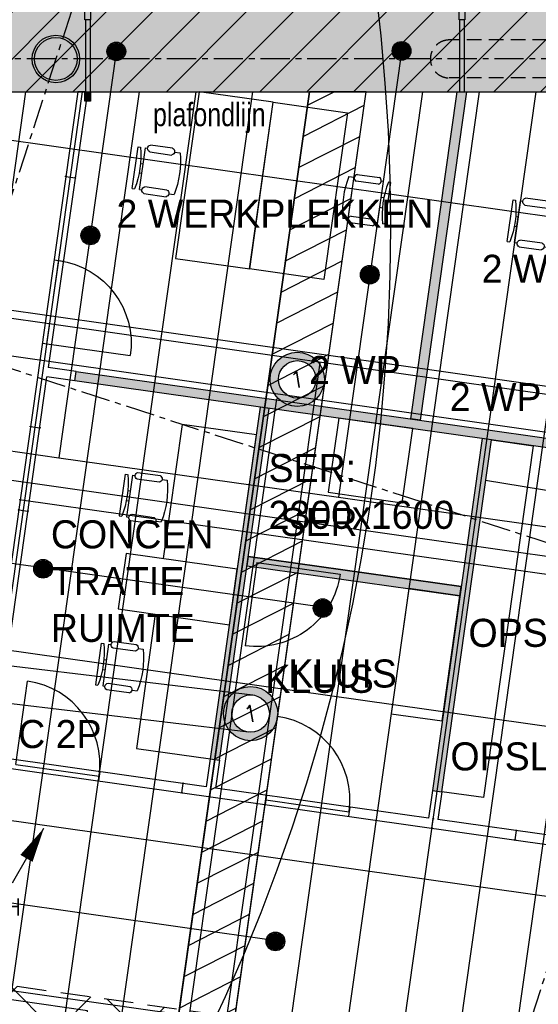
# Model space of a CAD drawing. Header units: millimetres. Extents: x -4106 to 114694, y -37499 to 54647.
# Tile 86 of 109: x 53494 to 59038, y 26336 to 36865. Entities that reach past the tile are written whole.
import ezdxf
from ezdxf.enums import TextEntityAlignment as Align

# ---------------------------------------------------------------- set-up
doc = ezdxf.new("R2010")
doc.units = ezdxf.units.MM
doc.header["$LTSCALE"] = 50
for name, pattern in [('B0301', [25, 12.5, -6.25, 0, -6.25]), ('B0702', [4.6875, 3.125, -1.5625]), ('XREF_05-werkset$0$B0702', [4.6875, 3.125, -1.5625]), ('XREF_STRAMIEN$0$B0201', [50, 31.25, -6.25, 6.25, -6.25])]:
    doc.linetypes.add(name, pattern=pattern)
for name, color, linetype in [('FOK_ BRANDSLANGHASPELS', 2, 'Continuous'), ('FOK_00_ALGEMEEN', 1, 'Continuous'), ('FOK_05---_TEKST_18', 1, 'Continuous'), ('FOK_05---_TEKST_25', 2, 'Continuous'), ('FOK_07_STRAMIEN', 13, 'B0301'), ('FOK_08---_MAATVOERING', 2, 'Continuous'), ('FOK_22_BINNENWANDEN', 2, 'Continuous'), ('FOK_22_BINNENWANDEN @ 1 VP1', 2, 'Continuous'), ('FOK_22_BINNENWANDEN @ 1 VP2', 2, 'Continuous'), ('FOK_22_BINNENWANDEN @ 1 VPModel', 2, 'Continuous'), ('FOK_82_LOS MEUBILAIR', 1, 'Continuous'), ('XREF_05-werkset$0$AI28XH2-_STAAL', 1, 'Continuous'), ('XREF_05-werkset$0$AL28XH2-_STAAL', 4, 'Continuous'), ('XREF_05-werkset$0$ALR3OR3-_OPPR30', 242, 'Continuous'), ('XREF_05-werkset$0$AT$1A---_ALGEMEEN', 7, 'Continuous'), ('XREF_05_PLAFOND$0$AA00VV4-_SOLID252', 254, 'Continuous'), ('XREF_05_PLAFOND$0$AA45----_PLAFONDAFW', 1, 'Continuous'), ('XREF_05_PLAFOND$0$AI45----_PLAFONDAFW', 2, 'Continuous'), ('XREF_05_Sprinkler installatie$0$verzonken sprinkler', 6, 'Continuous'), ('XREF_05_Sprinkler installatie$0$WL$1----', 3, 'Continuous'), ('XREF_05_Sprinkler installatie$0$WL524---', 4, 'Continuous'), ('XREF_05_Sprinkler installatie$0$WL531---', 3, 'Continuous'), ('XREF_05_Sprinkler installatie$0$WL570---_TOEVOER', 3, 'Continuous'), ('XREF_05_Sprinkler installatie$0$WL6516--', 4, 'Continuous'), ('XREF_05_Vloergoot installaties$0$EL6131--_VG', 3, 'Continuous'), ('XREF_05_Vloergoot installaties$0$EL6222--', 3, 'Continuous'), ('XREF_STRAMIEN$0$AL$7A---_STRAMIEN', 1, 'XREF_STRAMIEN$0$B0201')]:
    doc.layers.add(name, color=color, linetype=linetype)
doc.styles.add('XREF_05-werkset$0$02_100', font='ABTPR.SHX', dxfattribs={"width": 0.8, "height": 250})
doc.styles.add('XREF_05_Sprinkler installatie$0$BURO-018', font='simplex.shx', dxfattribs={"height": 180})
doc.styles.add('XREF_05_Sprinkler installatie$0$Standard', font='txt')
doc.styles.add('XREF_05_Vloergoot installaties$0$BURO-018', font='simplex.shx', dxfattribs={"height": 180})

# ---------------------------------------------------------------- blocks, each defined once
blk = doc.blocks.new('XREF_05-werkset$0$281B508F')
for radius in [254, 229]:
    blk.add_circle((0, 0), radius)
blk = doc.blocks.new('XREF_05-werkset$0$V-H-28X00A_09145B1')
at = {"layer": 'XREF_05-werkset$0$AI28XH2-_STAAL', "linetype": 'XREF_05-werkset$0$B0702'}
for p, q in [((61009, 36649), (58087, 36648)), ((61009, 36243), (58087, 36242))]:
    blk.add_line(p, q, dxfattribs=at)
blk.add_arc((58087, 36445), 203, 90, 270, dxfattribs=at)
at = {"layer": 'XREF_05-werkset$0$AL28XH2-_STAAL'}
blk.add_blockref('XREF_05-werkset$0$281B508F', (53881, 36445), dxfattribs=at)
blk = doc.blocks.new('XREF_05-werkset')
at = {"layer": 'XREF_05-werkset$0$ALR3OR3-_OPPR30', "linetype": 'XREF_05-werkset$0$B0702'}
blk.add_lwpolyline([(60436, 20099), (31231, 21828), (22997, 22270), (24807, 36095), (95374, 36095), (86393, -27328), (68974, -21675), (69214, 10716, 0.399143)], format="xyb", close=True, dxfattribs=at)
blk.add_blockref('XREF_05-werkset$0$V-H-28X00A_09145B1', (0, 0))
at = {"layer": 'XREF_05-werkset$0$AT$1A---_ALGEMEEN', "color": 7, "style": 'XREF_05-werkset$0$02_100', "width": 0.8}
blk.add_text('plafondlijn', height=250, dxfattribs=at).set_placement((54919, 35726))
blk = doc.blocks.new('XREF_STRAMIEN')
at = {"layer": 'XREF_STRAMIEN$0$AL$7A---_STRAMIEN', "ltscale": 0.2}
for p, q in [((24193.2, 42612.9), (99881.1, 18049.7)), ((99881.1, 36444.7), (4081.1, 36444.7))]:
    blk.add_line(p, q, dxfattribs=at)
for points in [[(56207.6, 43612.9), (36194.5, -18054.4)], [(64618.3, 43612.9), (43803.8, -20523.9)]]:
    blk.add_lwpolyline(points, dxfattribs=at)
blk = doc.blocks.new('XREF_05_PLAFOND')
at = {"layer": 'XREF_05_PLAFOND$0$AA00VV4-_SOLID252'}
h = blk.add_hatch(color=256, dxfattribs=at)
edge = h.paths.add_edge_path(flags=16)
edge.add_line((31231, 21828), (22997, 22270))
edge.add_line((22997, 22270), (24807, 36095))
edge.add_line((24807, 36095), (95374, 36095))
edge.add_line((95374, 36095), (86393, -27328))
edge.add_line((86393, -27328), (68974, -21675))
edge.add_line((68974, -21675), (69214, 10716))
edge.add_arc((59885, 10785), 9330, 359.5745, 446.6108)
edge.add_line((60436, 20099), (31231, 21828))
edge = h.paths.add_edge_path()
edge.add_line((31161, 20520), (31178, 20830))
edge.add_line((31178, 20830), (60378, 19101))
edge.add_arc((59885, 10785), 8330, -0.4255, 86.6075, ccw=False)
edge.add_line((68215, 10723), (67969, -22305))
edge.add_line((67969, -22305), (67940, -22396))
edge.add_line((67940, -22396), (87220, -28653))
edge.add_line((87220, -28653), (96531, 37100))
edge.add_line((96531, 37100), (23925, 37100))
edge.add_line((23925, 37100), (21807, 20927))
edge.add_line((21807, 20927), (31096, 20429))
edge.add_line((31096, 20429), (31101, 20524))
edge.add_line((31101, 20524), (31161, 20520))
at = {"layer": 'XREF_05_PLAFOND$0$AA45----_PLAFONDAFW'}
h = blk.add_hatch(dxfattribs=at)
h.set_pattern_fill('ANSI31', color=256, scale=2200, angle=342.02, style=0)
h.set_pattern_definition([(27.02, (0, 0), (-124.9329, 244.9832), [])])
h.paths.add_polyline_path([(54377, 20456), (54978, 20422), (57197, 36095), (56591, 36095)])
at = {"layer": 'XREF_05_PLAFOND$0$AI45----_PLAFONDAFW'}
h = blk.add_hatch(dxfattribs=at)
h.set_pattern_fill('_USER,_O', color=256, scale=600, angle=90, pattern_type=0)
h.set_pattern_definition([(81.94, (95233.5, 35104.6), (-594.073, 84.126), [])])
edge = h.paths.add_edge_path(flags=16)
edge.add_arc((41622, 26897), 5450, 0, 360)
h.paths.add_polyline_path([(49934, 30177), (51534, 30177), (51534, 27777), (49934, 27777)], flags=16)
edge = h.paths.add_edge_path(flags=16)
edge.add_arc((86127, 26613), 3800, 0, 360)
edge = h.paths.add_edge_path(flags=16)
edge.add_arc((74999, -10767), 5450, 0, 360)
edge = h.paths.add_edge_path()
edge.add_line((31231, 21828), (22997, 22270))
edge.add_line((22997, 22270), (24807, 36095))
edge.add_line((24807, 36095), (95374, 36095))
edge.add_line((95374, 36095), (86393, -27328))
edge.add_line((86393, -27328), (68974, -21675))
edge.add_line((68974, -21675), (69214, 10716))
edge.add_arc((59885, 10785), 9330, 359.5745, 446.6108)
edge.add_line((60436, 20099), (31231, 21828))
h = blk.add_hatch(dxfattribs=at)
h.set_pattern_fill('_USER,_O', color=256, scale=1800, pattern_type=0)
h.set_pattern_definition([(351.94, (95233.5, 35104.6), (252.378, 1782.22), [])])
edge = h.paths.add_edge_path(flags=16)
edge.add_arc((74999, -10767), 5450, 0, 360)
edge = h.paths.add_edge_path(flags=16)
edge.add_arc((41622, 26897), 5450, 0, 360)
h.paths.add_polyline_path([(49934, 30177), (51534, 30177), (51534, 27777), (49934, 27777)], flags=16)
edge = h.paths.add_edge_path(flags=16)
edge.add_arc((86127, 26613), 3800, 0, 360)
edge = h.paths.add_edge_path()
edge.add_line((31231, 21828), (22997, 22270))
edge.add_line((22997, 22270), (24807, 36095))
edge.add_line((24807, 36095), (95374, 36095))
edge.add_line((95374, 36095), (86393, -27328))
edge.add_line((86393, -27328), (68974, -21675))
edge.add_line((68974, -21675), (69214, 10716))
edge.add_arc((59885, 10785), 9330, 359.5745, 446.6108)
edge.add_line((60436, 20099), (31231, 21828))
at = {"layer": 'XREF_05_PLAFOND$0$AA45----_PLAFONDAFW'}
blk.add_lwpolyline([(54377, 20456), (54978, 20422), (57197, 36095), (56591, 36095)], close=True, dxfattribs=at)
blk = doc.blocks.new('XREF_05_Sprinkler installatie$0$SP-KOP02')
at = {"color": 0, "linetype": 'Continuous'}
for p, q in [((-0.87, -0.02), (0.02, 0.87)), ((-0.85, -0.22), (0.22, 0.85)), ((-0.84, 0.23), (-0.23, 0.84)), ((-0.79, -0.38), (0.38, 0.79)), ((-0.7, -0.52), (0.52, 0.7)), ((-0.6, -0.64), (0.64, 0.6)), ((-0.47, -0.74), (0.74, 0.47)), ((-0.32, -0.81), (0.81, 0.32)), ((-0.14, -0.86), (0.86, 0.14)), ((0.07, -0.87), (0.87, -0.07)), ((0.38, -0.79), (0.79, -0.38))]:
    blk.add_line(p, q, dxfattribs=at)
at = {"color": 0, "linetype": 'Continuous', "const_width": 0.875}
blk.add_lwpolyline([(-0.44, 0, 1), (0.44, 0, 1)], format="xyb", close=True, dxfattribs=at)
at = {"color": 0, "linetype": 'Continuous'}
for radius in [1, 0.875]:
    blk.add_circle((0, 0), radius, dxfattribs=at)
at = {"color": 0, "linetype": 'Continuous', "style": 'XREF_05_Sprinkler installatie$0$Standard', "flags": 1}
for tag, p in [('SP_MATCODE', (2, 2)), ('SP_TEMP', (2, -3)), ('SP_DOORL', (2, -5)), ('SP_KFACT', (2, -7)), ('SP_SPRHK', (2, -9)), ('SP_KLEP', (2, -11))]:
    blk.add_attdef(tag, p, '', height=1, dxfattribs=at)
blk = doc.blocks.new('XREF_05_Sprinkler installatie$0$LDV1')
at = {"color": 0, "linetype": 'Continuous'}
for p, q in [((4.5, 7.794), (6.75, 11.691)), ((0.25, 0.433), (2.5, 4.33))]:
    blk.add_line(p, q, dxfattribs=at)
blk.add_lwpolyline([(6.75, 11.691, 0, 1, 0), (5.5, 9.526, 1, 1, 0)], format="xyseb", dxfattribs=at)
blk.add_circle((0, 0), 0.5, dxfattribs=at)
at = {"color": 0, "linetype": 'Continuous', "style": 'XREF_05_Sprinkler installatie$0$BURO-018'}
blk.add_attdef('LD_TEXT1', text='', height=1.8, dxfattribs=at).set_placement((3.5, 6.062), align=Align.MIDDLE)
blk = doc.blocks.new('XREF_05_Sprinkler installatie$0$LU-PIJL7')
at = {"color": 0, "linetype": 'Continuous'}
for p, q in [((0, 0), (-15, 0)), ((-5, -1), (-5, 1)), ((-5, 1), (0, 0)), ((0, 0), (-5, -1))]:
    blk.add_line(p, q, dxfattribs=at)
blk.add_solid([(-5, 1), (-5, -1), (0, 0)], dxfattribs=at)
blk = doc.blocks.new('XREF_05_Sprinkler installatie')
at = {"layer": 'XREF_05_Sprinkler installatie$0$verzonken sprinkler'}
h = blk.add_hatch(dxfattribs=at)
h.set_pattern_fill('JIS_WOOD', color=256, scale=500, style=0)
h.set_pattern_definition([(45, (3.27, -36464.7), (-250, 250), [])])
h.paths.add_polyline_path([(24807, 36095), (95374, 36095), (86393, -27327), (68969, -21673), (69211, 10226), (69062, 12468), (68691, 13867), (68341, 14728), (67609, 16019), (67276, 16479), (66138, 17710), (64799, 18714), (64109, 19104), (63010, 19574), (61838, 19909), (60552, 20091), (59093, 20179), (23005, 22333)], flags=16)
h.paths.add_polyline_path([(24131, 36865), (96542, 37109), (87228, -28665), (68231, -22243), (68457, 9789), (68440, 11432), (68332, 12290), (67835, 13662), (67691, 14033), (66839, 15594), (65842, 16785), (63694, 18334), (62337, 18877), (59567, 19359), (56814, 19564), (22128, 21567)])
blk.add_lwpolyline([(24807, 36095), (95374, 36095), (86393, -27327), (68969, -21673), (69211, 10226), (69062, 12468), (68691, 13867), (68341, 14728), (67609, 16019), (67276, 16479), (66138, 17710), (64799, 18714), (64109, 19104), (63010, 19574), (61838, 19909), (60552, 20091), (59093, 20179), (23005, 22333)], close=True, dxfattribs=at)
at = {"layer": 'XREF_05_Sprinkler installatie$0$WL524---'}
for p, q in [((54527, 36520), (53912, 32181)), ((57577, 36520), (56902, 31758)), ((53325, 32264), (53912, 32181)), ((53912, 32181), (56902, 31758)), ((56902, 31758), (59856, 31339)), ((50751, 31431), (56726, 30585)), ((56259, 27012), (52646, 27524))]:
    blk.add_line(p, q, dxfattribs=at)
at = {"layer": 'XREF_05_Sprinkler installatie$0$WL531---'}
blk.add_line((53487, 31733), (76106, 28530), dxfattribs=at)
at = {"layer": 'XREF_05_Sprinkler installatie$0$WL$1----'}
ref = blk.add_blockref('XREF_05_Sprinkler installatie$0$LDV1', (52741, 26468), dxfattribs=dict(at, xscale=150, yscale=150, zscale=150))
ref.add_attrib('LD_TEXT1', 'BSH', dxfattribs={"layer": '0', "color": 1, "linetype": 'Continuous', "height": 180, "style": 'XREF_05_Sprinkler installatie$0$BURO-018'}).set_placement((53266, 27377), align=Align.MIDDLE)
at = {"layer": 'XREF_05_Sprinkler installatie$0$WL570---_TOEVOER', "xscale": 99.99999999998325, "yscale": 100, "zscale": 100, "rotation": 350.4989829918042}
blk.add_blockref('XREF_05_Sprinkler installatie$0$LU-PIJL7', (59954, 31691), dxfattribs=at)
at = {"layer": 'XREF_05_Sprinkler installatie$0$WL6516--', "xscale": 99.9999999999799, "yscale": 100, "zscale": 100, "rotation": 7.589429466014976}
for p in [(54527, 36526), (57576, 36531), (54249, 34558), (57237, 34138), (53744, 30993), (56733, 30573), (56228, 27009)]:
    blk.add_blockref('XREF_05_Sprinkler installatie$0$SP-KOP02', p, dxfattribs=at)
blk = doc.blocks.new('XREF_05_Vloergoot installaties$0$E00415')
at = {"linetype": 'Continuous'}
h = blk.add_hatch(color=0, dxfattribs=at)
edge = h.paths.add_edge_path()
edge.add_arc((0, 0), 2.9, 0, 360)
edge = h.paths.add_edge_path(flags=16)
edge.add_arc((0, 0), 2, 0, 360)
at = {"color": 0, "linetype": 'Continuous'}
for radius in [2.9, 2]:
    blk.add_circle((0, 0), radius, dxfattribs=at)
at = {"color": 0, "linetype": 'Continuous', "style": 'XREF_05_Vloergoot installaties$0$BURO-018'}
for tag, p in [('E_GKAST', (0, 8)), ('E_GROEP', (0, 5)), ('E_SGROEP', (4.5, 5))]:
    blk.add_attdef(tag, text='', height=1.8, dxfattribs=at).set_placement(p, align=Align.MIDDLE)
at = {"color": 0, "linetype": 'Continuous', "style": 'XREF_05_Vloergoot installaties$0$BURO-018', "flags": 1}
for tag, p in [('E_VERMCODE', (13, 5)), ('E_MATCODE', (0, 0))]:
    blk.add_attdef(tag, text='', height=1.8, dxfattribs=at).set_placement(p, align=Align.MIDDLE)
blk = doc.blocks.new('XREF_05_Vloergoot installaties')
at = {"layer": 'XREF_05_Vloergoot installaties$0$EL6131--_VG'}
for p, q in [((38426, 35803), (80280, 29852)), ((38772, 35349), (80224, 29456)), ((56701, 33196), (55151, 22295)), ((56241, 32811), (54755, 22352)), ((55987, 29643), (51517, 30179)), ((55939, 29246), (51469, 29782))]:
    blk.add_line(p, q, dxfattribs=at)
at = {"layer": 'XREF_05_Vloergoot installaties$0$EL6222--'}
ref = blk.add_blockref('XREF_05_Vloergoot installaties$0$E00415', (56461, 33019), dxfattribs=dict(at, xscale=100.000000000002, yscale=100, zscale=100, rotation=351.5354125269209))
ref.add_attrib('E_GROEP', '1', dxfattribs={"layer": '0', "color": 1, "linetype": 'Continuous', "height": 180, "rotation": 9.5113, "style": 'XREF_05_Vloergoot installaties$0$BURO-018'}).set_placement((56461, 33019), align=Align.MIDDLE)
ref = blk.add_blockref('XREF_05_Vloergoot installaties$0$E00415', (55963, 29445), dxfattribs=dict(at, xscale=100.000000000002, yscale=100, zscale=100, rotation=351.5354125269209))
ref.add_attrib('E_GROEP', '1', dxfattribs={"layer": '0', "color": 1, "linetype": 'Continuous', "height": 180, "rotation": 9.5113, "style": 'XREF_05_Vloergoot installaties$0$BURO-018'}).set_placement((55963, 29445), align=Align.MIDDLE)
blk = doc.blocks.new('WP 1600-800')
at = {"linetype": 'Continuous'}
for p, q in [((569, 1600), (595, 1600)), ((569, 1600), (569, 1150)), ((648, 1600), (675, 1600)), ((648, 1600), (648, 1150)), ((701, 1636), (940, 1636)), ((966, 1600), (1022, 1600)), ((940, 1564), (701, 1564)), ((648, 1428), (620, 1428)), ((621, 1322), (648, 1322)), ((701, 1186), (940, 1186)), ((569, 1150), (595, 1150)), ((648, 1150), (675, 1150)), ((936, 1113), (697, 1113)), ((966, 1150), (1022, 1150))]:
    blk.add_line(p, q, dxfattribs=at)
blk.add_lwpolyline([(1134, 2275), (1934, 2275), (1934, 475), (1134, 475)], close=True)
for centre, radius, start, end in [((-349, 1375), 971, 346.5803, 13.4197), ((713, 1600), 37.7, 107.2856, 252.7144), ((929, 1600), 37.7, 287.2856, 72.7144), ((78, 1375), 971, 346.5803, 13.4197), ((711, 1149), 38.2, 104.3544, 248.7073), ((926, 1150), 38.2, 284.3544, 68.7073)]:
    blk.add_arc(centre, radius, start, end, dxfattribs=at)
blk = doc.blocks.new('CONCENTRATIE 2P')
at = {"linetype": 'Continuous'}
for p, q in [((68236, 30057), (68244, 30112)), ((68196, 30032), (68162, 29796)), ((68235, 29790), (68268, 30026)), ((68682, 29994), (68690, 30049)), ((68643, 29973), (68609, 29737)), ((68681, 29727), (68714, 29963)), ((70043, 29801), (70051, 29856)), ((68180, 29664), (68184, 29690)), ((68192, 29742), (68195, 29769)), ((68638, 29679), (68192, 29742)), ((68358, 29691), (68362, 29718)), ((68467, 29703), (68463, 29676)), ((68638, 29679), (68641, 29706)), ((70003, 29776), (69969, 29540)), ((70042, 29534), (70075, 29770)), ((70450, 29717), (70416, 29481)), ((70488, 29471), (70521, 29707)), ((70489, 29738), (70497, 29793)), ((68626, 29601), (68180, 29664)), ((68626, 29601), (68630, 29627)), ((69998, 29486), (70002, 29513)), ((70444, 29423), (69998, 29486)), ((69987, 29408), (69991, 29434)), ((70433, 29344), (69987, 29408)), ((70165, 29435), (70169, 29462)), ((70274, 29447), (70270, 29419)), ((70444, 29423), (70448, 29449)), ((70433, 29344), (70437, 29371))]:
    blk.add_line(p, q, dxfattribs=at)
blk.add_lwpolyline([(69084, 30070), (67648, 30274), (67761, 31066), (71226, 30575), (71114, 29783), (69678, 29986)])
blk.add_lwpolyline([(69196, 30863), (69790, 30778), (69622, 29590), (69028, 29674), (69196, 30863)], close=True)
for centre, radius, start, end in [((68334, 29146), 971, 68.5145, 95.3539), ((68231, 30017), 38.2, 13.2269, 157.5798), ((68677, 29957), 37.7, 9.2198, 154.6486), ((68199, 29804), 38.2, 193.2269, 337.5798), ((70038, 29761), 38.2, 13.2269, 157.5798), ((70141, 28890), 971, 68.5145, 95.3539), ((68275, 28724), 971, 68.5145, 95.3539), ((68647, 29743), 37.7, 189.2198, 334.6486), ((70484, 29701), 37.7, 9.2198, 154.6486), ((70006, 29548), 38.2, 193.2269, 337.5798), ((70454, 29487), 37.7, 189.2198, 334.6486), ((70082, 28468), 971, 68.5145, 95.3539)]:
    blk.add_arc(centre, radius, start, end, dxfattribs=at)
blk = doc.blocks.new('gevelaansluiting recht')
at = {"layer": 'FOK_22_BINNENWANDEN'}
blk.add_hatch(color=256, dxfattribs=at).paths.add_polyline_path([(4, 30), (-4, -30), (-237, 3), (-229, 63)])
for points in [[(-992, 166), (-999, 116)], [(-236, 8), (-999, 116)], [(-229, 58), (-992, 166)]]:
    blk.add_lwpolyline(points, dxfattribs=at)
blk.add_lwpolyline([(4, 30), (-4, -30), (-237, 3), (-229, 63)], close=True, dxfattribs=at)
blk = doc.blocks.new('*U557')
at = {"layer": 'FOK_22_BINNENWANDEN @ 1 VP1'}
blk.add_hatch(color=256, dxfattribs=at).paths.add_polyline_path([(674, 4059), (575, 4074), (42, 311), (141, 297)])
at = {"layer": 'FOK_22_BINNENWANDEN @ 1 VP2'}
blk.add_hatch(color=256, dxfattribs=at).paths.add_polyline_path([(674, 4059), (575, 4074), (42, 311), (141, 297)])
at = {"layer": 'FOK_22_BINNENWANDEN @ 1 VPModel'}
blk.add_hatch(color=256, dxfattribs=at).paths.add_polyline_path([(674, 4059), (575, 4074), (42, 311), (141, 297)])
blk = doc.blocks.new('A$C33344D17')
at = {"layer": 'FOK_22_BINNENWANDEN'}
blk.add_lwpolyline([(674, 4059), (575, 4074), (42, 311), (141, 297)], close=True, dxfattribs=at)
for points in [[(42, 311), (0, 14)], [(141, 297), (99, 0)]]:
    blk.add_lwpolyline(points, dxfattribs=at)
blk.add_blockref('*U557', (0, 0), dxfattribs=at)
blk = doc.blocks.new('A$C46E716B0')
at = {"layer": 'FOK_00_ALGEMEEN', "color": 13}
for points in [[(0, 0), (0, 900)], [(0, 0), (900, 0)]]:
    blk.add_lwpolyline(points, dxfattribs=at)
blk.add_arc((0, 0), 900, 0, 90, dxfattribs=at)
blk = doc.blocks.new('A$C094F4788')
at = {"layer": 'Defpoints'}
blk.add_lwpolyline([(5, 19), (104, 5)], dxfattribs=at)
blk.add_point((5, 19), dxfattribs=at)
at = {"layer": 'Defpoints', "color": 5}
for p in [(5, 19), (104, 5)]:
    blk.add_point(p, dxfattribs=at)
at = {"layer": 'FOK_22_BINNENWANDEN', "color": 5}
for centre in [(5, 19), (104, 5)]:
    blk.add_circle(centre, 5, dxfattribs=at)
blk = doc.blocks.new('kast')
at = {"layer": 'FOK_82_LOS MEUBILAIR'}
blk.add_lwpolyline([(-1052, -305), (-62, -446), (1, 0), (-989, 140)], close=True, dxfattribs=at)
blk = doc.blocks.new('A$C4D8164B4')
at = {"layer": 'FOK_ BRANDSLANGHASPELS', "color": 2}
blk.add_circle((20000, 20000), 20000, dxfattribs=at)
blk = doc.blocks.new('*U550')
at = {"layer": 'FOK_22_BINNENWANDEN @ 1 VP1'}
blk.add_hatch(color=256, dxfattribs=at).paths.add_polyline_path([(55924, 31026), (58201, 30704), (58215, 30803), (55938, 31125)])
at = {"layer": 'FOK_22_BINNENWANDEN @ 1 VP2'}
blk.add_hatch(color=256, dxfattribs=at).paths.add_polyline_path([(55924, 31026), (58201, 30704), (58215, 30803), (55938, 31125)])
at = {"layer": 'FOK_22_BINNENWANDEN @ 1 VPModel'}
blk.add_hatch(color=256, dxfattribs=at).paths.add_polyline_path([(55924, 31026), (58201, 30704), (58215, 30803), (55938, 31125)])
blk = doc.blocks.new('*U551')
at = {"layer": 'FOK_22_BINNENWANDEN @ 1 VP1'}
blk.add_hatch(color=256, dxfattribs=at).paths.add_polyline_path([(54096, 33103), (60335, 32219), (60320, 32120), (54082, 33004)])
at = {"layer": 'FOK_22_BINNENWANDEN @ 1 VP2'}
blk.add_hatch(color=256, dxfattribs=at).paths.add_polyline_path([(54096, 33103), (60335, 32219), (60320, 32120), (54082, 33004)])
at = {"layer": 'FOK_22_BINNENWANDEN @ 1 VPModel'}
blk.add_hatch(color=256, dxfattribs=at).paths.add_polyline_path([(54096, 33103), (60335, 32219), (60320, 32120), (54082, 33004)])
blk = doc.blocks.new('*U554')
at = {"layer": 'FOK_22_BINNENWANDEN @ 1 VP1'}
blk.add_hatch(color=256, dxfattribs=at).paths.add_polyline_path([(57675, 32596), (58170, 36095), (58271, 36095), (57774, 32582)])
at = {"layer": 'FOK_22_BINNENWANDEN @ 1 VP2'}
blk.add_hatch(color=256, dxfattribs=at).paths.add_polyline_path([(57675, 32596), (58170, 36095), (58271, 36095), (57774, 32582)])
at = {"layer": 'FOK_22_BINNENWANDEN @ 1 VPModel'}
blk.add_hatch(color=256, dxfattribs=at).paths.add_polyline_path([(57675, 32596), (58170, 36095), (58271, 36095), (57774, 32582)])

msp = doc.modelspace()

# ---------------------------------------------------------------- hatches: boundary and pattern name
at = {"layer": 'FOK_08---_MAATVOERING'}
h = msp.add_hatch(dxfattribs=at)
h.set_pattern_fill('ANSI37', color=254, scale=200, style=0)
edge = h.paths.add_edge_path()
edge.add_line((65844.8, 24773.4), (48102.6, 27285.8))
edge.add_line((48102.6, 27285.8), (47090.4, 20137.8))
edge.add_line((47090.4, 20137.8), (60392, 19350.2))
edge.add_arc((59884.9, 10785.6), 8579.5, 54.60356, 86.61135, ccw=False)
edge.add_line((64854.4, 17779.4), (65844.8, 24773.4))
at = {"layer": 'FOK_22_BINNENWANDEN'}
msp.add_hatch(color=256, dxfattribs=at).paths.add_polyline_path([(54251, 36094.7), (54251, 35994.7), (54191, 35994.7), (54191, 36094.7)])

# ---------------------------------------------------------------- linework, layer by layer
at = {"layer": 'FOK_08---_MAATVOERING', "color": 13, "linetype": 'B0702', "ltscale": 2}
msp.add_lwpolyline([(65844.8, 24773.4), (48102.6, 27285.8), (47090.4, 20137.8), (60392, 19350.2, -0.1405755), (64854.4, 17779.4)], format="xyb", close=True, dxfattribs=at)
at = {"layer": 'FOK_22_BINNENWANDEN', "ltscale": 0.5}
for p, q in [((55488.1, 28663.4), (53210.5, 28986.2)), ((57864.3, 28326.6), (55587.1, 28649.3)), ((59646.5, 28073.9), (57963.3, 28312.6))]:
    msp.add_line(p, q, dxfattribs=at)
at = {"layer": 'FOK_22_BINNENWANDEN'}
for points in [[(54116.1, 36094.7), (53097.5, 28901.2), (59731.5, 27960.9)], [(54191, 36094.7), (54116.1, 36094.7)], [(54203, 35994.7), (53799.4, 33144.9)], [(53862.2, 34297.3), (53961.2, 34283.3)], [(53736, 33406.2), (53835.1, 33392.2)], [(54096.5, 33102.9), (53799.4, 33144.9)], [(53210.5, 28986.2), (53785.4, 33045.9)], [(54082.4, 33003.9), (53785.4, 33045.9)], [(55937.7, 31125.2), (58214.9, 30802.7)], [(54349.1, 28824.3), (54335, 28725.3)], [(56131.3, 28572.1), (56117.3, 28473.1)], [(57022.4, 28445.6), (57008.3, 28346.6)]]:
    msp.add_lwpolyline(points, dxfattribs=at)
for points in [[(54251, 36094.7), (54251, 35994.7), (54191, 35994.7), (54191, 36094.7)], [(57674.9, 32596.1), (58170.4, 36094.6), (58271.4, 36094.6), (57773.9, 32582.1)], [(54096.4, 33102.7), (60334.5, 32219.3), (60320.5, 32120.3), (54082.4, 33003.7)], [(55923.6, 31026.2), (58200.9, 30703.7), (58214.9, 30802.7), (55937.7, 31125.2)]]:
    msp.add_lwpolyline(points, close=True, dxfattribs=at)
at = {"layer": 'FOK_82_LOS MEUBILAIR'}
for points in [[(56792, 31812), (57584.1, 31699.8), (57696.3, 32491.9), (56904.3, 32604.1)], [(58983.7, 32308.9), (58450.9, 28546.5), (58005.4, 28609.6), (58538.2, 32372.1)], [(58011.6, 29367), (58200.9, 30703.7), (57655.7, 30780.9), (57466.4, 29444.2)]]:
    msp.add_lwpolyline(points, close=True, dxfattribs=at)

# ---------------------------------------------------------------- block references
for name in ['XREF_05_PLAFOND', 'XREF_05_Sprinkler installatie', 'XREF_05_Vloergoot installaties']:
    msp.add_blockref(name, (0, 0))
at = {"layer": 'FOK_ BRANDSLANGHASPELS'}
for p in [(17457.6, 14646.8), (40125.7, 11556.7)]:
    msp.add_blockref('A$C4D8164B4', p, dxfattribs=at)
at = {"layer": 'FOK_07_STRAMIEN'}
msp.add_blockref('XREF_STRAMIEN', (0, 0), dxfattribs=at)
at = {"layer": 'FOK_22_BINNENWANDEN'}
for name, p in [('XREF_05-werkset', (0, 0)), ('*U554', (0, 0)), ('A$C094F4788', (53983.4, 35169.4)), ('*U551', (0, 0)), ('A$C33344D17', (55488.1, 28649.3)), ('A$C094F4788', (53604.8, 32496.1)), ('A$C33344D17', (57864.3, 28312.6)), ('A$C094F4788', (53478.7, 31605)), ('*U550', (0, 0))]:
    msp.add_blockref(name, p, dxfattribs=at)
for name, p, rotation in [('gevelaansluiting recht', (54221, 37099.8), 98.05970109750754), ('gevelaansluiting recht', (58220.9, 37099.7), 98.05970109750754), ('A$C46E716B0', (53451, 28901.2), 351.9187657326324), ('A$C46E716B0', (56124.3, 28522.5), 351.9231915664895), ('A$C094F4788', (55245.2, 28594.5), 90), ('A$C094F4788', (57918.5, 28215.7), 90), ('A$C094F4788', (58809.6, 28089.5), 90)]:
    msp.add_blockref(name, p, dxfattribs=dict(at, rotation=rotation))
at = {"layer": 'FOK_22_BINNENWANDEN', "xscale": -1}
for p, rotation in [((53785.6, 33399.2), 261.945012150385), ((56029.7, 31061.7), 171.9349878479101)]:
    msp.add_blockref('A$C46E716B0', p, dxfattribs=dict(at, rotation=rotation))
at = {"layer": 'FOK_82_LOS MEUBILAIR', "xscale": -1}
for name, p, rotation in [('WP 1600-800', (54356.8, 36723.8), 171.9399999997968), ('WP 1600-800', (58367.4, 36155.8), 171.9399999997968), ('CONCENTRATIE 2P', (6870.8, -27507.5), 253.8758202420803)]:
    msp.add_blockref(name, p, dxfattribs=dict(at, rotation=rotation))
at = {"layer": 'FOK_82_LOS MEUBILAIR', "rotation": 171.9399999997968}
msp.add_blockref('WP 1600-800', (58186.3, 36181.5), dxfattribs=at)
at = {"layer": 'FOK_82_LOS MEUBILAIR'}
msp.add_blockref('kast', (54219.3, 26268.1), dxfattribs=at)

# ---------------------------------------------------------------- texts
at = {"layer": 'FOK_05---_TEKST_18', "char_height": 300, "width": 57960.996, "attachment_point": 1}
for s, insert in [('{\\fCentury Gothic|b0|i0|c0|p34;2 WERKPLEKKEN}', (54529, 34939.9)), ('{\\fCentury Gothic|b0|i0|c0|p34;2 WERKPLEKKEN}', (58432.4, 34351.1)), ('{\\fCentury Gothic|b0|i0|c0|p34;SER: \\P2300x1600}', (56154.4, 32220.5)), ('{\\fCentury Gothic|b0|i0|c0|p34;CONCEN\\PTRATIE\\PRUIMTE}', (53827.5, 31511.7)), ('{\\fCentury Gothic|b0|i0|c0|p34;OPSLAG}', (58291.8, 30458.5)), ('{\\fCentury Gothic|b0|i0|c0|p34;KLUIS}', (56120.7, 29966.9))]:
    msp.add_mtext(s, dxfattribs=dict(at, insert=insert))
at = {"layer": 'FOK_05---_TEKST_25', "char_height": 300, "width": 57960.996, "attachment_point": 1}
for s, insert in [('{\\fCentury Gothic|b0|i0|c0|p34;2 WP}', (56586.4, 33268.6)), ('{\\fCentury Gothic|b0|i0|c0|p34;2 WP}', (58091.7, 32978.9)), ('{\\fCentury Gothic|b0|i0|c0|p34;SER}', (56281.2, 31643.4)), ('{\\fCentury Gothic|b0|i0|c0|p34;KLUIS}', (56366.5, 30023.6)), ('{\\fCentury Gothic|b0|i0|c0|p34;C 2P}', (53477.2, 29376.4)), ('{\\fCentury Gothic|b0|i0|c0|p34;OPSLAG}', (58099, 29137.4))]:
    msp.add_mtext(s, dxfattribs=dict(at, insert=insert))

doc.saveas('drawing.dxf')
